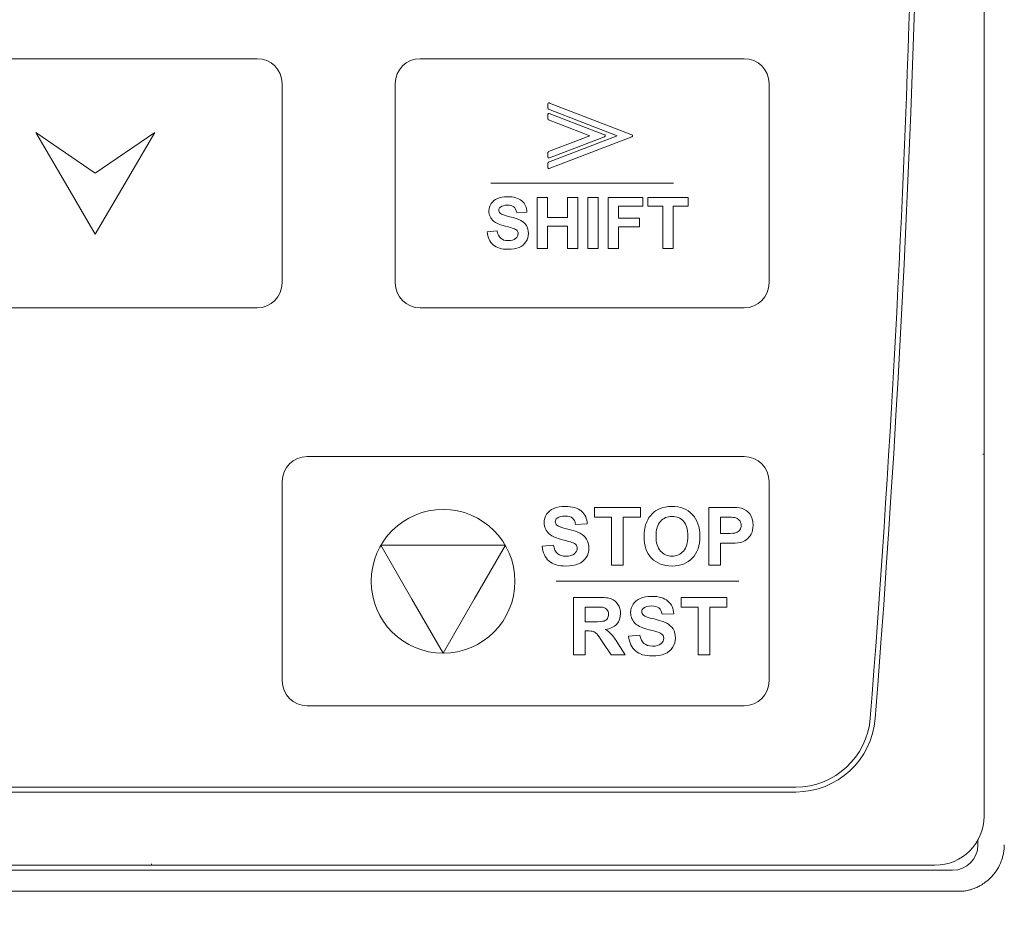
# Model space of a CAD drawing. Header units: millimetres. Extents: x -473 to 23648, y -382 to 1866.
# Tile 7 of 256: x 111 to 150, y 112 to 148. Entities that reach past the tile are written whole.
import ezdxf

# ---------------------------------------------------------------- set-up
doc = ezdxf.new("R2010")
doc.units = ezdxf.units.MM
doc.header["$LTSCALE"] = 80
doc.header["$PDMODE"] = 3
doc.header["$PDSIZE"] = 0.3
doc.layers.get('0').update_dxf_attribs({"linetype": 'CONTINUOUS'})
doc.styles.get("Standard").update_dxf_attribs({"font": 'technic_.ttf', "width": 0.7})
doc.dimstyles.get("Standard").update_dxf_attribs({"dimtxt": 3, "dimasz": 3, "dimexe": 0.18, "dimexo": 0.0625, "dimgap": 0.09, "dimtad": 1, "dimdsep": 46, "dimtxsty": 'Standard', "dimcen": 0.09, "dimadec": 0, "dimazin": 0, "dimtol": 1, "dimtp": 0.01, "dimtm": 0.01, "dimtfac": 1, "dimtofl": 0, "dimtmove": 0, "dimatfit": 3, "dimfxl": 1, "dimtolj": 1, "dimarcsym": 0})

# ---------------------------------------------------------------- blocks, each defined once
blk = doc.blocks.new('*D1')
at = {"color": 0, "lineweight": 0, "transparency": 16777216}
for p, q in [((114.086, 238.97), (209.04, 238.97)), ((207.24, 230.97), (207.24, 159.169)), ((207.24, 53.815), (207.24, 125.616)), ((172.385, 45.815), (209.04, 45.815))]:
    blk.add_line(p, q, dxfattribs=at)
for p in [(112.286, 238.97), (170.585, 45.815), (207.24, 45.815)]:
    blk.add_point(p, dxfattribs=at)
for points in [[(205.906, 230.97), (208.573, 230.97), (207.24, 238.97)], [(205.906, 53.815), (208.573, 53.815), (207.24, 45.815)]]:
    blk.add_solid(points, dxfattribs=at)
at = {"color": 0, "lineweight": 0, "transparency": 16777216, "insert": (207.24, 142.392), "char_height": 15, "attachment_point": 5, "rotation": 90}
blk.add_mtext('\\A1;193.2', dxfattribs=at)

msp = doc.modelspace()

# ---------------------------------------------------------------- linework, layer by layer
at = {"linetype": 'Continuous', "lineweight": 0}
for p, q in [((149.349, 116.473), (149.349, 185.173)), ((149.328, 131), (149.293, 131)), ((85.565, 117.639), (141.789, 117.639)), ((141.789, 117.439), (85.565, 117.439)), ((149.102, 115.527), (149.102, 115.315)), ((148.085, 114.298), (79.085, 114.298)), ((79.977, 114.5), (147.377, 114.5)), ((115.927, 114.521), (115.927, 114.556))]:
    msp.add_line(p, q, dxfattribs=at)
at = {"lineweight": 0}
msp.add_line((78.681, 113.455), (148.488, 113.455), dxfattribs=at)
at = {"linetype": 'Continuous', "lineweight": 0}
for centre, radius, start, end in [((-475.923, 168.975), 622.8, 355.525768, 4.48928), ((-475.923, 168.975), 622.6, 355.525768, 1.182237), ((141.789, 120.639), 3, 270, 355.5258), ((141.789, 120.639), 3.2, 270, 355.5258), ((147.377, 116.473), 1.972, 270, 0), ((148.085, 115.315), 1.017, 270, 0)]:
    msp.add_arc(centre, radius, start, end, dxfattribs=at)
at = {"lineweight": 0}
for points, knots in [([(107.177, 146.87), (107.177, 146.87), (120.177, 146.87), (120.177, 146.87), (120.177, 146.87), (120.727, 146.87), (121.177, 146.42), (121.177, 145.87), (121.177, 145.87), (121.177, 145.87), (121.177, 137.87), (121.177, 137.87), (121.177, 137.87), (121.177, 137.32), (120.727, 136.87), (120.177, 136.87), (120.177, 136.87), (120.177, 136.87), (107.177, 136.87), (107.177, 136.87), (107.177, 136.87), (106.627, 136.87), (106.177, 137.32), (106.177, 137.87), (106.177, 137.87), (106.177, 137.87), (106.177, 145.87), (106.177, 145.87), (106.177, 145.87), (106.177, 146.42), (106.627, 146.87), (107.177, 146.87)], [0, 0, 0, 0, 0.125, 0.125, 0.125, 0.125, 0.25, 0.25, 0.25, 0.25, 0.375, 0.375, 0.375, 0.375, 0.5, 0.5, 0.5, 0.5, 0.625, 0.625, 0.625, 0.625, 0.75, 0.75, 0.75, 0.75, 0.875, 0.875, 0.875, 0.875, 1, 1, 1, 1]), ([(126.718, 146.87), (126.718, 146.87), (139.718, 146.87), (139.718, 146.87), (139.718, 146.87), (140.268, 146.87), (140.718, 146.42), (140.718, 145.87), (140.718, 145.87), (140.718, 145.87), (140.718, 137.87), (140.718, 137.87), (140.718, 137.87), (140.718, 137.32), (140.268, 136.87), (139.718, 136.87), (139.718, 136.87), (139.718, 136.87), (126.718, 136.87), (126.718, 136.87), (126.718, 136.87), (126.168, 136.87), (125.718, 137.32), (125.718, 137.87), (125.718, 137.87), (125.718, 137.87), (125.718, 145.87), (125.718, 145.87), (125.718, 145.87), (125.718, 146.42), (126.168, 146.87), (126.718, 146.87)], [0, 0, 0, 0, 0.125, 0.125, 0.125, 0.125, 0.25, 0.25, 0.25, 0.25, 0.375, 0.375, 0.375, 0.375, 0.5, 0.5, 0.5, 0.5, 0.625, 0.625, 0.625, 0.625, 0.75, 0.75, 0.75, 0.75, 0.875, 0.875, 0.875, 0.875, 1, 1, 1, 1]), ([(131.839, 142.507), (131.839, 142.507), (131.839, 142.679), (131.839, 142.679), (131.839, 142.679), (131.839, 142.699), (131.853, 142.717), (131.871, 142.721), (131.871, 142.721), (131.871, 142.721), (134.627, 143.779), (134.627, 143.779), (134.627, 143.779), (134.627, 143.779), (131.867, 144.838), (131.867, 144.838), (131.867, 144.838), (131.849, 144.845), (131.838, 144.863), (131.839, 144.882), (131.839, 144.882), (131.839, 144.882), (131.839, 145.051), (131.839, 145.051), (131.839, 145.051), (131.839, 145.076), (131.858, 145.095), (131.882, 145.095), (131.882, 145.095), (131.889, 145.095), (131.895, 145.094), (131.901, 145.091), (131.901, 145.091), (131.901, 145.091), (135.212, 143.82), (135.212, 143.82), (135.212, 143.82), (135.234, 143.812), (135.245, 143.786), (135.237, 143.764), (135.237, 143.764), (135.232, 143.752), (135.223, 143.743), (135.212, 143.739), (135.212, 143.739), (135.212, 143.739), (135.212, 143.739), (135.212, 143.739), (135.212, 143.739), (135.212, 143.739), (131.898, 142.466), (131.898, 142.466), (131.898, 142.466), (131.876, 142.457), (131.85, 142.469), (131.842, 142.491), (131.842, 142.491), (131.84, 142.496), (131.839, 142.502), (131.839, 142.507), (131.839, 142.507), (131.839, 142.507), (131.839, 142.507), (131.839, 142.507)], [0, 0, 0, 0, 0.0625, 0.0625, 0.0625, 0.0625, 0.125, 0.125, 0.125, 0.125, 0.1875, 0.1875, 0.1875, 0.1875, 0.25, 0.25, 0.25, 0.25, 0.3125, 0.3125, 0.3125, 0.3125, 0.375, 0.375, 0.375, 0.375, 0.4375, 0.4375, 0.4375, 0.4375, 0.5, 0.5, 0.5, 0.5, 0.5625, 0.5625, 0.5625, 0.5625, 0.625, 0.625, 0.625, 0.625, 0.6875, 0.6875, 0.6875, 0.6875, 0.75, 0.75, 0.75, 0.75, 0.8125, 0.8125, 0.8125, 0.8125, 0.875, 0.875, 0.875, 0.875, 0.9375, 0.9375, 0.9375, 0.9375, 1, 1, 1, 1]), ([(134.116, 143.739), (134.116, 143.739), (131.902, 142.888), (131.902, 142.888), (131.902, 142.888), (131.897, 142.885), (131.89, 142.884), (131.883, 142.884), (131.883, 142.884), (131.859, 142.884), (131.839, 142.903), (131.839, 142.928), (131.839, 142.928), (131.839, 142.928), (131.839, 143.1), (131.839, 143.1), (131.839, 143.1), (131.839, 143.1), (131.839, 143.1), (131.839, 143.1), (131.839, 143.1), (131.839, 143.117), (131.85, 143.134), (131.867, 143.14), (131.867, 143.14), (131.867, 143.14), (133.531, 143.779), (133.531, 143.779), (133.531, 143.779), (133.531, 143.779), (131.869, 144.417), (131.869, 144.417), (131.869, 144.417), (131.851, 144.423), (131.839, 144.44), (131.839, 144.459), (131.839, 144.459), (131.839, 144.459), (131.839, 144.631), (131.839, 144.631), (131.839, 144.631), (131.839, 144.631), (131.839, 144.631), (131.839, 144.631), (131.839, 144.631), (131.839, 144.636), (131.84, 144.641), (131.842, 144.646), (131.842, 144.646), (131.85, 144.669), (131.876, 144.68), (131.898, 144.672), (131.898, 144.672), (131.898, 144.672), (134.116, 143.82), (134.116, 143.82), (134.116, 143.82), (134.116, 143.82), (134.116, 143.82), (134.116, 143.82), (134.116, 143.82), (134.127, 143.816), (134.137, 143.807), (134.141, 143.795), (134.141, 143.795), (134.15, 143.773), (134.138, 143.747), (134.116, 143.739)], [0, 0, 0, 0, 0.058824, 0.058824, 0.058824, 0.058824, 0.117647, 0.117647, 0.117647, 0.117647, 0.176471, 0.176471, 0.176471, 0.176471, 0.235294, 0.235294, 0.235294, 0.235294, 0.294118, 0.294118, 0.294118, 0.294118, 0.352941, 0.352941, 0.352941, 0.352941, 0.411765, 0.411765, 0.411765, 0.411765, 0.470588, 0.470588, 0.470588, 0.470588, 0.529412, 0.529412, 0.529412, 0.529412, 0.588235, 0.588235, 0.588235, 0.588235, 0.647059, 0.647059, 0.647059, 0.647059, 0.705882, 0.705882, 0.705882, 0.705882, 0.764706, 0.764706, 0.764706, 0.764706, 0.823529, 0.823529, 0.823529, 0.823529, 0.882353, 0.882353, 0.882353, 0.882353, 0.941176, 0.941176, 0.941176, 0.941176, 1, 1, 1, 1]), ([(113.677, 139.828), (113.677, 139.828), (114.873, 141.87), (114.873, 141.87), (114.873, 141.87), (114.873, 141.87), (116.07, 143.912), (116.07, 143.912), (116.07, 143.912), (116.07, 143.912), (113.677, 142.269), (113.677, 142.269), (113.677, 142.269), (113.677, 142.269), (111.284, 143.912), (111.284, 143.912), (111.284, 143.912), (111.284, 143.912), (112.481, 141.87), (112.481, 141.87), (112.481, 141.87), (112.481, 141.87), (113.677, 139.828), (113.677, 139.828)], [0, 0, 0, 0, 0.166667, 0.166667, 0.166667, 0.166667, 0.333333, 0.333333, 0.333333, 0.333333, 0.5, 0.5, 0.5, 0.5, 0.666667, 0.666667, 0.666667, 0.666667, 0.833333, 0.833333, 0.833333, 0.833333, 1, 1, 1, 1]), ([(129.401, 139.919), (129.401, 139.919), (129.802, 139.958), (129.802, 139.958), (129.802, 139.958), (129.826, 139.823), (129.875, 139.725), (129.949, 139.661), (129.949, 139.661), (130.023, 139.599), (130.122, 139.567), (130.247, 139.567), (130.247, 139.567), (130.38, 139.567), (130.48, 139.595), (130.547, 139.651), (130.547, 139.651), (130.614, 139.707), (130.648, 139.773), (130.648, 139.848), (130.648, 139.848), (130.648, 139.896), (130.634, 139.937), (130.605, 139.971), (130.605, 139.971), (130.577, 140.005), (130.528, 140.035), (130.457, 140.059), (130.457, 140.059), (130.409, 140.076), (130.299, 140.106), (130.127, 140.149), (130.127, 140.149), (129.907, 140.203), (129.752, 140.271), (129.663, 140.35), (129.663, 140.35), (129.538, 140.463), (129.475, 140.599), (129.475, 140.761), (129.475, 140.761), (129.475, 140.865), (129.504, 140.962), (129.563, 141.052), (129.563, 141.052), (129.622, 141.143), (129.707, 141.211), (129.818, 141.259), (129.818, 141.259), (129.929, 141.306), (130.062, 141.33), (130.219, 141.33), (130.219, 141.33), (130.476, 141.33), (130.668, 141.274), (130.798, 141.162), (130.798, 141.162), (130.927, 141.049), (130.995, 140.899), (131.001, 140.712), (131.001, 140.712), (131.001, 140.712), (130.59, 140.694), (130.59, 140.694), (130.59, 140.694), (130.572, 140.799), (130.534, 140.874), (130.476, 140.92), (130.476, 140.92), (130.418, 140.966), (130.331, 140.989), (130.215, 140.989), (130.215, 140.989), (130.096, 140.989), (130.002, 140.964), (129.934, 140.915), (129.934, 140.915), (129.891, 140.884), (129.869, 140.841), (129.869, 140.789), (129.869, 140.789), (129.869, 140.74), (129.889, 140.699), (129.93, 140.665), (129.93, 140.665), (129.982, 140.621), (130.108, 140.576), (130.308, 140.529), (130.308, 140.529), (130.509, 140.481), (130.657, 140.432), (130.753, 140.382), (130.753, 140.382), (130.849, 140.331), (130.924, 140.262), (130.978, 140.174), (130.978, 140.174), (131.033, 140.086), (131.06, 139.978), (131.06, 139.849), (131.06, 139.849), (131.06, 139.733), (131.027, 139.623), (130.962, 139.521), (130.962, 139.521), (130.897, 139.419), (130.806, 139.343), (130.687, 139.294), (130.687, 139.294), (130.568, 139.244), (130.42, 139.219), (130.243, 139.219), (130.243, 139.219), (129.985, 139.219), (129.787, 139.279), (129.649, 139.398), (129.649, 139.398), (129.511, 139.517), (129.428, 139.691), (129.401, 139.919)], [0, 0, 0, 0, 0.033333, 0.033333, 0.033333, 0.033333, 0.066667, 0.066667, 0.066667, 0.066667, 0.1, 0.1, 0.1, 0.1, 0.133333, 0.133333, 0.133333, 0.133333, 0.166667, 0.166667, 0.166667, 0.166667, 0.2, 0.2, 0.2, 0.2, 0.233333, 0.233333, 0.233333, 0.233333, 0.266667, 0.266667, 0.266667, 0.266667, 0.3, 0.3, 0.3, 0.3, 0.333333, 0.333333, 0.333333, 0.333333, 0.366667, 0.366667, 0.366667, 0.366667, 0.4, 0.4, 0.4, 0.4, 0.433333, 0.433333, 0.433333, 0.433333, 0.466667, 0.466667, 0.466667, 0.466667, 0.5, 0.5, 0.5, 0.5, 0.533333, 0.533333, 0.533333, 0.533333, 0.566667, 0.566667, 0.566667, 0.566667, 0.6, 0.6, 0.6, 0.6, 0.633333, 0.633333, 0.633333, 0.633333, 0.666667, 0.666667, 0.666667, 0.666667, 0.7, 0.7, 0.7, 0.7, 0.733333, 0.733333, 0.733333, 0.733333, 0.766667, 0.766667, 0.766667, 0.766667, 0.8, 0.8, 0.8, 0.8, 0.833333, 0.833333, 0.833333, 0.833333, 0.866667, 0.866667, 0.866667, 0.866667, 0.9, 0.9, 0.9, 0.9, 0.933333, 0.933333, 0.933333, 0.933333, 0.966667, 0.966667, 0.966667, 0.966667, 1, 1, 1, 1]), ([(131.407, 139.255), (131.407, 139.255), (131.407, 141.295), (131.407, 141.295), (131.407, 141.295), (131.407, 141.295), (131.82, 141.295), (131.82, 141.295), (131.82, 141.295), (131.82, 141.295), (131.82, 140.492), (131.82, 140.492), (131.82, 140.492), (131.82, 140.492), (132.626, 140.492), (132.626, 140.492), (132.626, 140.492), (132.626, 140.492), (132.626, 141.295), (132.626, 141.295), (132.626, 141.295), (132.626, 141.295), (133.038, 141.295), (133.038, 141.295), (133.038, 141.295), (133.038, 141.295), (133.038, 139.255), (133.038, 139.255), (133.038, 139.255), (133.038, 139.255), (132.626, 139.255), (132.626, 139.255), (132.626, 139.255), (132.626, 139.255), (132.626, 140.147), (132.626, 140.147), (132.626, 140.147), (132.626, 140.147), (131.82, 140.147), (131.82, 140.147), (131.82, 140.147), (131.82, 140.147), (131.82, 139.255), (131.82, 139.255), (131.82, 139.255), (131.82, 139.255), (131.407, 139.255), (131.407, 139.255)], [0, 0, 0, 0, 0.083333, 0.083333, 0.083333, 0.083333, 0.166667, 0.166667, 0.166667, 0.166667, 0.25, 0.25, 0.25, 0.25, 0.333333, 0.333333, 0.333333, 0.333333, 0.416667, 0.416667, 0.416667, 0.416667, 0.5, 0.5, 0.5, 0.5, 0.583333, 0.583333, 0.583333, 0.583333, 0.666667, 0.666667, 0.666667, 0.666667, 0.75, 0.75, 0.75, 0.75, 0.833333, 0.833333, 0.833333, 0.833333, 0.916667, 0.916667, 0.916667, 0.916667, 1, 1, 1, 1]), ([(133.451, 139.255), (133.451, 139.255), (133.451, 141.295), (133.451, 141.295), (133.451, 141.295), (133.451, 141.295), (133.863, 141.295), (133.863, 141.295), (133.863, 141.295), (133.863, 141.295), (133.863, 139.255), (133.863, 139.255), (133.863, 139.255), (133.863, 139.255), (133.451, 139.255), (133.451, 139.255)], [0, 0, 0, 0, 0.25, 0.25, 0.25, 0.25, 0.5, 0.5, 0.5, 0.5, 0.75, 0.75, 0.75, 0.75, 1, 1, 1, 1]), ([(134.258, 139.255), (134.258, 139.255), (134.258, 141.295), (134.258, 141.295), (134.258, 141.295), (134.258, 141.295), (135.657, 141.295), (135.657, 141.295), (135.657, 141.295), (135.657, 141.295), (135.657, 140.95), (135.657, 140.95), (135.657, 140.95), (135.657, 140.95), (134.67, 140.95), (134.67, 140.95), (134.67, 140.95), (134.67, 140.95), (134.67, 140.467), (134.67, 140.467), (134.67, 140.467), (134.67, 140.467), (135.522, 140.467), (135.522, 140.467), (135.522, 140.467), (135.522, 140.467), (135.522, 140.122), (135.522, 140.122), (135.522, 140.122), (135.522, 140.122), (134.67, 140.122), (134.67, 140.122), (134.67, 140.122), (134.67, 140.122), (134.67, 139.255), (134.67, 139.255), (134.67, 139.255), (134.67, 139.255), (134.258, 139.255), (134.258, 139.255)], [0, 0, 0, 0, 0.1, 0.1, 0.1, 0.1, 0.2, 0.2, 0.2, 0.2, 0.3, 0.3, 0.3, 0.3, 0.4, 0.4, 0.4, 0.4, 0.5, 0.5, 0.5, 0.5, 0.6, 0.6, 0.6, 0.6, 0.7, 0.7, 0.7, 0.7, 0.8, 0.8, 0.8, 0.8, 0.9, 0.9, 0.9, 0.9, 1, 1, 1, 1]), ([(136.455, 139.255), (136.455, 139.255), (136.455, 140.95), (136.455, 140.95), (136.455, 140.95), (136.455, 140.95), (135.85, 140.95), (135.85, 140.95), (135.85, 140.95), (135.85, 140.95), (135.85, 141.295), (135.85, 141.295), (135.85, 141.295), (135.85, 141.295), (137.471, 141.295), (137.471, 141.295), (137.471, 141.295), (137.471, 141.295), (137.471, 140.95), (137.471, 140.95), (137.471, 140.95), (137.471, 140.95), (136.867, 140.95), (136.867, 140.95), (136.867, 140.95), (136.867, 140.95), (136.867, 139.255), (136.867, 139.255), (136.867, 139.255), (136.867, 139.255), (136.455, 139.255), (136.455, 139.255)], [0, 0, 0, 0, 0.125, 0.125, 0.125, 0.125, 0.25, 0.25, 0.25, 0.25, 0.375, 0.375, 0.375, 0.375, 0.5, 0.5, 0.5, 0.5, 0.625, 0.625, 0.625, 0.625, 0.75, 0.75, 0.75, 0.75, 0.875, 0.875, 0.875, 0.875, 1, 1, 1, 1]), ([(122.177, 130.899), (122.177, 130.899), (139.718, 130.899), (139.718, 130.899), (139.718, 130.899), (140.268, 130.899), (140.718, 130.449), (140.718, 129.899), (140.718, 129.899), (140.718, 129.899), (140.718, 121.899), (140.718, 121.899), (140.718, 121.899), (140.718, 121.349), (140.268, 120.899), (139.718, 120.899), (139.718, 120.899), (139.718, 120.899), (122.177, 120.899), (122.177, 120.899), (122.177, 120.899), (121.627, 120.899), (121.177, 121.349), (121.177, 121.899), (121.177, 121.899), (121.177, 121.899), (121.177, 129.899), (121.177, 129.899), (121.177, 129.899), (121.177, 130.449), (121.627, 130.899), (122.177, 130.899)], [0, 0, 0, 0, 0.125, 0.125, 0.125, 0.125, 0.25, 0.25, 0.25, 0.25, 0.375, 0.375, 0.375, 0.375, 0.5, 0.5, 0.5, 0.5, 0.625, 0.625, 0.625, 0.625, 0.75, 0.75, 0.75, 0.75, 0.875, 0.875, 0.875, 0.875, 1, 1, 1, 1]), ([(131.608, 127.3), (131.608, 127.3), (132.062, 127.345), (132.062, 127.345), (132.062, 127.345), (132.089, 127.192), (132.144, 127.08), (132.228, 127.008), (132.228, 127.008), (132.312, 126.937), (132.424, 126.901), (132.566, 126.901), (132.566, 126.901), (132.717, 126.901), (132.83, 126.933), (132.906, 126.997), (132.906, 126.997), (132.982, 127.06), (133.021, 127.135), (133.021, 127.22), (133.021, 127.22), (133.021, 127.275), (133.005, 127.321), (132.972, 127.359), (132.972, 127.359), (132.94, 127.398), (132.884, 127.431), (132.804, 127.459), (132.804, 127.459), (132.75, 127.479), (132.625, 127.512), (132.431, 127.56), (132.431, 127.56), (132.18, 127.622), (132.005, 127.699), (131.904, 127.789), (131.904, 127.789), (131.762, 127.916), (131.691, 128.071), (131.691, 128.254), (131.691, 128.254), (131.691, 128.372), (131.725, 128.482), (131.791, 128.585), (131.791, 128.585), (131.858, 128.687), (131.954, 128.765), (132.08, 128.819), (132.08, 128.819), (132.206, 128.872), (132.357, 128.899), (132.535, 128.899), (132.535, 128.899), (132.825, 128.899), (133.043, 128.836), (133.19, 128.709), (133.19, 128.709), (133.337, 128.581), (133.414, 128.411), (133.421, 128.199), (133.421, 128.199), (133.421, 128.199), (132.954, 128.178), (132.954, 128.178), (132.954, 128.178), (132.935, 128.297), (132.891, 128.383), (132.826, 128.435), (132.826, 128.435), (132.76, 128.487), (132.662, 128.513), (132.53, 128.513), (132.53, 128.513), (132.395, 128.513), (132.288, 128.485), (132.212, 128.429), (132.212, 128.429), (132.162, 128.394), (132.137, 128.346), (132.137, 128.286), (132.137, 128.286), (132.137, 128.231), (132.161, 128.184), (132.207, 128.146), (132.207, 128.146), (132.265, 128.096), (132.409, 128.044), (132.636, 127.991), (132.636, 127.991), (132.863, 127.937), (133.031, 127.882), (133.14, 127.825), (133.14, 127.825), (133.248, 127.767), (133.333, 127.689), (133.395, 127.59), (133.395, 127.59), (133.457, 127.49), (133.487, 127.367), (133.487, 127.221), (133.487, 127.221), (133.487, 127.089), (133.451, 126.965), (133.377, 126.849), (133.377, 126.849), (133.303, 126.734), (133.199, 126.648), (133.065, 126.592), (133.065, 126.592), (132.93, 126.535), (132.762, 126.507), (132.562, 126.507), (132.562, 126.507), (132.269, 126.507), (132.045, 126.574), (131.888, 126.71), (131.888, 126.71), (131.732, 126.845), (131.638, 127.042), (131.608, 127.3)], [0, 0, 0, 0, 0.033333, 0.033333, 0.033333, 0.033333, 0.066667, 0.066667, 0.066667, 0.066667, 0.1, 0.1, 0.1, 0.1, 0.133333, 0.133333, 0.133333, 0.133333, 0.166667, 0.166667, 0.166667, 0.166667, 0.2, 0.2, 0.2, 0.2, 0.233333, 0.233333, 0.233333, 0.233333, 0.266667, 0.266667, 0.266667, 0.266667, 0.3, 0.3, 0.3, 0.3, 0.333333, 0.333333, 0.333333, 0.333333, 0.366667, 0.366667, 0.366667, 0.366667, 0.4, 0.4, 0.4, 0.4, 0.433333, 0.433333, 0.433333, 0.433333, 0.466667, 0.466667, 0.466667, 0.466667, 0.5, 0.5, 0.5, 0.5, 0.533333, 0.533333, 0.533333, 0.533333, 0.566667, 0.566667, 0.566667, 0.566667, 0.6, 0.6, 0.6, 0.6, 0.633333, 0.633333, 0.633333, 0.633333, 0.666667, 0.666667, 0.666667, 0.666667, 0.7, 0.7, 0.7, 0.7, 0.733333, 0.733333, 0.733333, 0.733333, 0.766667, 0.766667, 0.766667, 0.766667, 0.8, 0.8, 0.8, 0.8, 0.833333, 0.833333, 0.833333, 0.833333, 0.866667, 0.866667, 0.866667, 0.866667, 0.9, 0.9, 0.9, 0.9, 0.933333, 0.933333, 0.933333, 0.933333, 0.966667, 0.966667, 0.966667, 0.966667, 1, 1, 1, 1]), ([(134.4, 126.548), (134.4, 126.548), (134.4, 128.469), (134.4, 128.469), (134.4, 128.469), (134.4, 128.469), (133.714, 128.469), (133.714, 128.469), (133.714, 128.469), (133.714, 128.469), (133.714, 128.86), (133.714, 128.86), (133.714, 128.86), (133.714, 128.86), (135.552, 128.86), (135.552, 128.86), (135.552, 128.86), (135.552, 128.86), (135.552, 128.469), (135.552, 128.469), (135.552, 128.469), (135.552, 128.469), (134.867, 128.469), (134.867, 128.469), (134.867, 128.469), (134.867, 128.469), (134.867, 126.548), (134.867, 126.548), (134.867, 126.548), (134.867, 126.548), (134.4, 126.548), (134.4, 126.548)], [0, 0, 0, 0, 0.125, 0.125, 0.125, 0.125, 0.25, 0.25, 0.25, 0.25, 0.375, 0.375, 0.375, 0.375, 0.5, 0.5, 0.5, 0.5, 0.625, 0.625, 0.625, 0.625, 0.75, 0.75, 0.75, 0.75, 0.875, 0.875, 0.875, 0.875, 1, 1, 1, 1]), ([(135.7, 127.69), (135.7, 127.925), (135.735, 128.123), (135.806, 128.283), (135.806, 128.283), (135.858, 128.4), (135.93, 128.506), (136.021, 128.6), (136.021, 128.6), (136.112, 128.693), (136.211, 128.762), (136.32, 128.808), (136.32, 128.808), (136.464, 128.869), (136.63, 128.899), (136.818, 128.899), (136.818, 128.899), (137.159, 128.899), (137.431, 128.794), (137.636, 128.582), (137.636, 128.582), (137.84, 128.371), (137.942, 128.077), (137.942, 127.701), (137.942, 127.701), (137.942, 127.327), (137.841, 127.036), (137.638, 126.825), (137.638, 126.825), (137.435, 126.614), (137.164, 126.509), (136.825, 126.509), (136.825, 126.509), (136.481, 126.509), (136.207, 126.614), (136.004, 126.823), (136.004, 126.823), (135.801, 127.033), (135.7, 127.322), (135.7, 127.69)], [0, 0, 0, 0, 0.1, 0.1, 0.1, 0.1, 0.2, 0.2, 0.2, 0.2, 0.3, 0.3, 0.3, 0.3, 0.4, 0.4, 0.4, 0.4, 0.5, 0.5, 0.5, 0.5, 0.6, 0.6, 0.6, 0.6, 0.7, 0.7, 0.7, 0.7, 0.8, 0.8, 0.8, 0.8, 0.9, 0.9, 0.9, 0.9, 1, 1, 1, 1]), ([(138.307, 126.548), (138.307, 126.548), (138.307, 128.86), (138.307, 128.86), (138.307, 128.86), (138.307, 128.86), (139.056, 128.86), (139.056, 128.86), (139.056, 128.86), (139.339, 128.86), (139.524, 128.848), (139.611, 128.825), (139.611, 128.825), (139.743, 128.79), (139.854, 128.715), (139.944, 128.599), (139.944, 128.599), (140.033, 128.483), (140.078, 128.332), (140.078, 128.149), (140.078, 128.149), (140.078, 128.007), (140.052, 127.887), (140, 127.791), (140, 127.791), (139.949, 127.694), (139.883, 127.618), (139.804, 127.563), (139.804, 127.563), (139.725, 127.508), (139.644, 127.471), (139.562, 127.453), (139.562, 127.453), (139.451, 127.431), (139.289, 127.42), (139.078, 127.42), (139.078, 127.42), (139.078, 127.42), (138.774, 127.42), (138.774, 127.42), (138.774, 127.42), (138.774, 127.42), (138.774, 126.548), (138.774, 126.548), (138.774, 126.548), (138.774, 126.548), (138.307, 126.548), (138.307, 126.548)], [0, 0, 0, 0, 0.083333, 0.083333, 0.083333, 0.083333, 0.166667, 0.166667, 0.166667, 0.166667, 0.25, 0.25, 0.25, 0.25, 0.333333, 0.333333, 0.333333, 0.333333, 0.416667, 0.416667, 0.416667, 0.416667, 0.5, 0.5, 0.5, 0.5, 0.583333, 0.583333, 0.583333, 0.583333, 0.666667, 0.666667, 0.666667, 0.666667, 0.75, 0.75, 0.75, 0.75, 0.833333, 0.833333, 0.833333, 0.833333, 0.916667, 0.916667, 0.916667, 0.916667, 1, 1, 1, 1]), ([(127.636, 123.012), (126.043, 123.012), (124.751, 124.303), (124.751, 125.896), (124.751, 125.896), (124.751, 127.489), (126.043, 128.781), (127.636, 128.781), (127.636, 128.781), (129.229, 128.781), (130.52, 127.489), (130.52, 125.896), (130.52, 125.896), (130.52, 124.303), (129.229, 123.012), (127.636, 123.012)], [0, 0, 0, 0, 0.25, 0.25, 0.25, 0.25, 0.5, 0.5, 0.5, 0.5, 0.75, 0.75, 0.75, 0.75, 1, 1, 1, 1]), ([(136.181, 127.705), (136.181, 127.444), (136.242, 127.245), (136.362, 127.11), (136.362, 127.11), (136.483, 126.975), (136.637, 126.908), (136.823, 126.908), (136.823, 126.908), (137.009, 126.908), (137.161, 126.974), (137.281, 127.109), (137.281, 127.109), (137.4, 127.243), (137.46, 127.444), (137.46, 127.712), (137.46, 127.712), (137.46, 127.977), (137.402, 128.174), (137.286, 128.305), (137.286, 128.305), (137.17, 128.435), (137.015, 128.5), (136.823, 128.5), (136.823, 128.5), (136.63, 128.5), (136.475, 128.434), (136.357, 128.302), (136.357, 128.302), (136.24, 128.17), (136.181, 127.972), (136.181, 127.705)], [0, 0, 0, 0, 0.125, 0.125, 0.125, 0.125, 0.25, 0.25, 0.25, 0.25, 0.375, 0.375, 0.375, 0.375, 0.5, 0.5, 0.5, 0.5, 0.625, 0.625, 0.625, 0.625, 0.75, 0.75, 0.75, 0.75, 0.875, 0.875, 0.875, 0.875, 1, 1, 1, 1]), ([(138.774, 128.469), (138.774, 128.469), (138.774, 127.813), (138.774, 127.813), (138.774, 127.813), (138.774, 127.813), (139.029, 127.813), (139.029, 127.813), (139.029, 127.813), (139.213, 127.813), (139.336, 127.825), (139.398, 127.849), (139.398, 127.849), (139.46, 127.873), (139.508, 127.911), (139.544, 127.963), (139.544, 127.963), (139.579, 128.014), (139.597, 128.074), (139.597, 128.142), (139.597, 128.142), (139.597, 128.226), (139.572, 128.296), (139.522, 128.351), (139.522, 128.351), (139.473, 128.405), (139.41, 128.439), (139.335, 128.453), (139.335, 128.453), (139.279, 128.464), (139.167, 128.469), (138.999, 128.469), (138.999, 128.469), (138.999, 128.469), (138.774, 128.469), (138.774, 128.469)], [0, 0, 0, 0, 0.111111, 0.111111, 0.111111, 0.111111, 0.222222, 0.222222, 0.222222, 0.222222, 0.333333, 0.333333, 0.333333, 0.333333, 0.444444, 0.444444, 0.444444, 0.444444, 0.555556, 0.555556, 0.555556, 0.555556, 0.666667, 0.666667, 0.666667, 0.666667, 0.777778, 0.777778, 0.777778, 0.777778, 0.888889, 0.888889, 0.888889, 0.888889, 1, 1, 1, 1]), ([(127.636, 123.012), (127.636, 123.012), (126.384, 125.181), (126.384, 125.181), (126.384, 125.181), (126.384, 125.181), (125.132, 127.349), (125.132, 127.349), (125.132, 127.349), (125.132, 127.349), (127.636, 127.349), (127.636, 127.349), (127.636, 127.349), (127.636, 127.349), (130.14, 127.349), (130.14, 127.349), (130.14, 127.349), (130.14, 127.349), (128.888, 125.181), (128.888, 125.181), (128.888, 125.181), (128.888, 125.181), (127.636, 123.012), (127.636, 123.012)], [0, 0, 0, 0, 0.166667, 0.166667, 0.166667, 0.166667, 0.333333, 0.333333, 0.333333, 0.333333, 0.5, 0.5, 0.5, 0.5, 0.666667, 0.666667, 0.666667, 0.666667, 0.833333, 0.833333, 0.833333, 0.833333, 1, 1, 1, 1]), ([(132.865, 122.94), (132.865, 122.94), (132.865, 125.252), (132.865, 125.252), (132.865, 125.252), (132.865, 125.252), (133.848, 125.252), (133.848, 125.252), (133.848, 125.252), (134.095, 125.252), (134.274, 125.231), (134.386, 125.189), (134.386, 125.189), (134.498, 125.148), (134.588, 125.074), (134.655, 124.968), (134.655, 124.968), (134.723, 124.862), (134.756, 124.741), (134.756, 124.604), (134.756, 124.604), (134.756, 124.431), (134.705, 124.287), (134.603, 124.174), (134.603, 124.174), (134.501, 124.061), (134.349, 123.99), (134.146, 123.961), (134.146, 123.961), (134.247, 123.901), (134.33, 123.837), (134.396, 123.766), (134.396, 123.766), (134.462, 123.696), (134.55, 123.571), (134.661, 123.391), (134.661, 123.391), (134.661, 123.391), (134.944, 122.94), (134.944, 122.94), (134.944, 122.94), (134.944, 122.94), (134.386, 122.94), (134.386, 122.94), (134.386, 122.94), (134.386, 122.94), (134.048, 123.443), (134.048, 123.443), (134.048, 123.443), (133.928, 123.623), (133.846, 123.736), (133.802, 123.783), (133.802, 123.783), (133.758, 123.83), (133.711, 123.862), (133.662, 123.879), (133.662, 123.879), (133.612, 123.897), (133.534, 123.905), (133.427, 123.905), (133.427, 123.905), (133.427, 123.905), (133.332, 123.905), (133.332, 123.905), (133.332, 123.905), (133.332, 123.905), (133.332, 122.94), (133.332, 122.94), (133.332, 122.94), (133.332, 122.94), (132.865, 122.94), (132.865, 122.94)], [0, 0, 0, 0, 0.055556, 0.055556, 0.055556, 0.055556, 0.111111, 0.111111, 0.111111, 0.111111, 0.166667, 0.166667, 0.166667, 0.166667, 0.222222, 0.222222, 0.222222, 0.222222, 0.277778, 0.277778, 0.277778, 0.277778, 0.333333, 0.333333, 0.333333, 0.333333, 0.388889, 0.388889, 0.388889, 0.388889, 0.444444, 0.444444, 0.444444, 0.444444, 0.5, 0.5, 0.5, 0.5, 0.555556, 0.555556, 0.555556, 0.555556, 0.611111, 0.611111, 0.611111, 0.611111, 0.666667, 0.666667, 0.666667, 0.666667, 0.722222, 0.722222, 0.722222, 0.722222, 0.777778, 0.777778, 0.777778, 0.777778, 0.833333, 0.833333, 0.833333, 0.833333, 0.888889, 0.888889, 0.888889, 0.888889, 0.944444, 0.944444, 0.944444, 0.944444, 1, 1, 1, 1]), ([(135.078, 123.692), (135.078, 123.692), (135.532, 123.737), (135.532, 123.737), (135.532, 123.737), (135.559, 123.584), (135.614, 123.472), (135.698, 123.4), (135.698, 123.4), (135.782, 123.329), (135.894, 123.293), (136.036, 123.293), (136.036, 123.293), (136.187, 123.293), (136.3, 123.325), (136.376, 123.389), (136.376, 123.389), (136.453, 123.453), (136.491, 123.527), (136.491, 123.612), (136.491, 123.612), (136.491, 123.667), (136.475, 123.713), (136.442, 123.751), (136.442, 123.751), (136.411, 123.79), (136.355, 123.823), (136.274, 123.851), (136.274, 123.851), (136.22, 123.871), (136.095, 123.904), (135.901, 123.953), (135.901, 123.953), (135.651, 124.014), (135.475, 124.091), (135.374, 124.181), (135.374, 124.181), (135.232, 124.308), (135.161, 124.463), (135.161, 124.646), (135.161, 124.646), (135.161, 124.764), (135.195, 124.874), (135.261, 124.977), (135.261, 124.977), (135.328, 125.079), (135.424, 125.157), (135.55, 125.211), (135.55, 125.211), (135.676, 125.264), (135.827, 125.291), (136.005, 125.291), (136.005, 125.291), (136.295, 125.291), (136.513, 125.228), (136.66, 125.101), (136.66, 125.101), (136.807, 124.973), (136.884, 124.804), (136.891, 124.591), (136.891, 124.591), (136.891, 124.591), (136.425, 124.571), (136.425, 124.571), (136.425, 124.571), (136.405, 124.689), (136.362, 124.775), (136.296, 124.827), (136.296, 124.827), (136.23, 124.879), (136.132, 124.905), (136, 124.905), (136, 124.905), (135.865, 124.905), (135.758, 124.877), (135.682, 124.821), (135.682, 124.821), (135.632, 124.786), (135.607, 124.738), (135.607, 124.678), (135.607, 124.678), (135.607, 124.623), (135.631, 124.576), (135.677, 124.538), (135.677, 124.538), (135.736, 124.488), (135.879, 124.436), (136.106, 124.383), (136.106, 124.383), (136.333, 124.329), (136.501, 124.274), (136.61, 124.217), (136.61, 124.217), (136.718, 124.159), (136.803, 124.081), (136.865, 123.982), (136.865, 123.982), (136.927, 123.882), (136.957, 123.759), (136.957, 123.614), (136.957, 123.614), (136.957, 123.481), (136.921, 123.357), (136.847, 123.242), (136.847, 123.242), (136.773, 123.126), (136.669, 123.04), (136.535, 122.984), (136.535, 122.984), (136.4, 122.927), (136.232, 122.899), (136.032, 122.899), (136.032, 122.899), (135.739, 122.899), (135.515, 122.967), (135.358, 123.102), (135.358, 123.102), (135.202, 123.237), (135.108, 123.434), (135.078, 123.692)], [0, 0, 0, 0, 0.033333, 0.033333, 0.033333, 0.033333, 0.066667, 0.066667, 0.066667, 0.066667, 0.1, 0.1, 0.1, 0.1, 0.133333, 0.133333, 0.133333, 0.133333, 0.166667, 0.166667, 0.166667, 0.166667, 0.2, 0.2, 0.2, 0.2, 0.233333, 0.233333, 0.233333, 0.233333, 0.266667, 0.266667, 0.266667, 0.266667, 0.3, 0.3, 0.3, 0.3, 0.333333, 0.333333, 0.333333, 0.333333, 0.366667, 0.366667, 0.366667, 0.366667, 0.4, 0.4, 0.4, 0.4, 0.433333, 0.433333, 0.433333, 0.433333, 0.466667, 0.466667, 0.466667, 0.466667, 0.5, 0.5, 0.5, 0.5, 0.533333, 0.533333, 0.533333, 0.533333, 0.566667, 0.566667, 0.566667, 0.566667, 0.6, 0.6, 0.6, 0.6, 0.633333, 0.633333, 0.633333, 0.633333, 0.666667, 0.666667, 0.666667, 0.666667, 0.7, 0.7, 0.7, 0.7, 0.733333, 0.733333, 0.733333, 0.733333, 0.766667, 0.766667, 0.766667, 0.766667, 0.8, 0.8, 0.8, 0.8, 0.833333, 0.833333, 0.833333, 0.833333, 0.866667, 0.866667, 0.866667, 0.866667, 0.9, 0.9, 0.9, 0.9, 0.933333, 0.933333, 0.933333, 0.933333, 0.966667, 0.966667, 0.966667, 0.966667, 1, 1, 1, 1]), ([(137.87, 122.94), (137.87, 122.94), (137.87, 124.861), (137.87, 124.861), (137.87, 124.861), (137.87, 124.861), (137.185, 124.861), (137.185, 124.861), (137.185, 124.861), (137.185, 124.861), (137.185, 125.252), (137.185, 125.252), (137.185, 125.252), (137.185, 125.252), (139.022, 125.252), (139.022, 125.252), (139.022, 125.252), (139.022, 125.252), (139.022, 124.861), (139.022, 124.861), (139.022, 124.861), (139.022, 124.861), (138.338, 124.861), (138.338, 124.861), (138.338, 124.861), (138.338, 124.861), (138.338, 122.94), (138.338, 122.94), (138.338, 122.94), (138.338, 122.94), (137.87, 122.94), (137.87, 122.94)], [0, 0, 0, 0, 0.125, 0.125, 0.125, 0.125, 0.25, 0.25, 0.25, 0.25, 0.375, 0.375, 0.375, 0.375, 0.5, 0.5, 0.5, 0.5, 0.625, 0.625, 0.625, 0.625, 0.75, 0.75, 0.75, 0.75, 0.875, 0.875, 0.875, 0.875, 1, 1, 1, 1]), ([(133.332, 124.274), (133.332, 124.274), (133.677, 124.274), (133.677, 124.274), (133.677, 124.274), (133.901, 124.274), (134.041, 124.284), (134.097, 124.302), (134.097, 124.302), (134.153, 124.321), (134.196, 124.354), (134.228, 124.4), (134.228, 124.4), (134.259, 124.447), (134.275, 124.504), (134.275, 124.574), (134.275, 124.574), (134.275, 124.652), (134.254, 124.714), (134.213, 124.762), (134.213, 124.762), (134.171, 124.81), (134.113, 124.84), (134.037, 124.853), (134.037, 124.853), (133.999, 124.858), (133.886, 124.861), (133.696, 124.861), (133.696, 124.861), (133.696, 124.861), (133.332, 124.861), (133.332, 124.861), (133.332, 124.861), (133.332, 124.861), (133.332, 124.274), (133.332, 124.274)], [0, 0, 0, 0, 0.111111, 0.111111, 0.111111, 0.111111, 0.222222, 0.222222, 0.222222, 0.222222, 0.333333, 0.333333, 0.333333, 0.333333, 0.444444, 0.444444, 0.444444, 0.444444, 0.555556, 0.555556, 0.555556, 0.555556, 0.666667, 0.666667, 0.666667, 0.666667, 0.777778, 0.777778, 0.777778, 0.777778, 0.888889, 0.888889, 0.888889, 0.888889, 1, 1, 1, 1])]:
    msp.add_open_spline(points, degree=3, knots=knots, dxfattribs=at)
for points in [[(129.555, 141.87), (129.555, 141.87), (136.882, 141.87), (136.882, 141.87)], [(132.18, 125.899), (132.18, 125.899), (139.506, 125.899), (139.506, 125.899)]]:
    msp.add_open_spline(points, degree=3, dxfattribs=at)
at = {"linetype": 'Continuous', "lineweight": 0}
msp.add_open_spline([(150.157, 115.32), (150.157, 115.242), (150.148, 115.107), (150.115, 114.919), (150.071, 114.75), (149.986, 114.522), (149.869, 114.312), (149.728, 114.125), (149.591, 113.973), (149.416, 113.822), (149.224, 113.696), (149.042, 113.603), (148.862, 113.534), (148.672, 113.483), (148.55, 113.462), (148.488, 113.455)], degree=3, knots=[0, 0, 0, 0, 0.311932, 0.531857, 0.75827, 1.002583, 1.503492, 1.706289, 1.934634, 2.31409, 2.615467, 2.843326, 3.130477, 3.374999, 3.619521, 3.619521, 3.619521, 3.619521], dxfattribs=at)

# ---------------------------------------------------------------- dimensions: what is measured, and where the dimension line sits
at = {"lineweight": 0}
dim = msp.add_linear_dim(base=(207.24, 45.815), p1=(112.286, 238.97), p2=(170.585, 45.815), angle=90, dimstyle='Standard', override={"dimtxt": 15, "dimasz": 8, "dimexe": 1.8, "dimexo": 1.8, "dimtad": 0, "dimdec": 1, "dimzin": 0, "dimdsep": 0, "dimcen": 0.5, "dimtol": 0, "dimtdec": 4, "dimtzin": 0, "dimlwd": 0, "dimlwe": 0}, dxfattribs=at)
dim.commit()
dim.dimension.update_dxf_attribs({"geometry": '*D1', "text_midpoint": (207.24, 142.392)})

doc.saveas('drawing.dxf')
